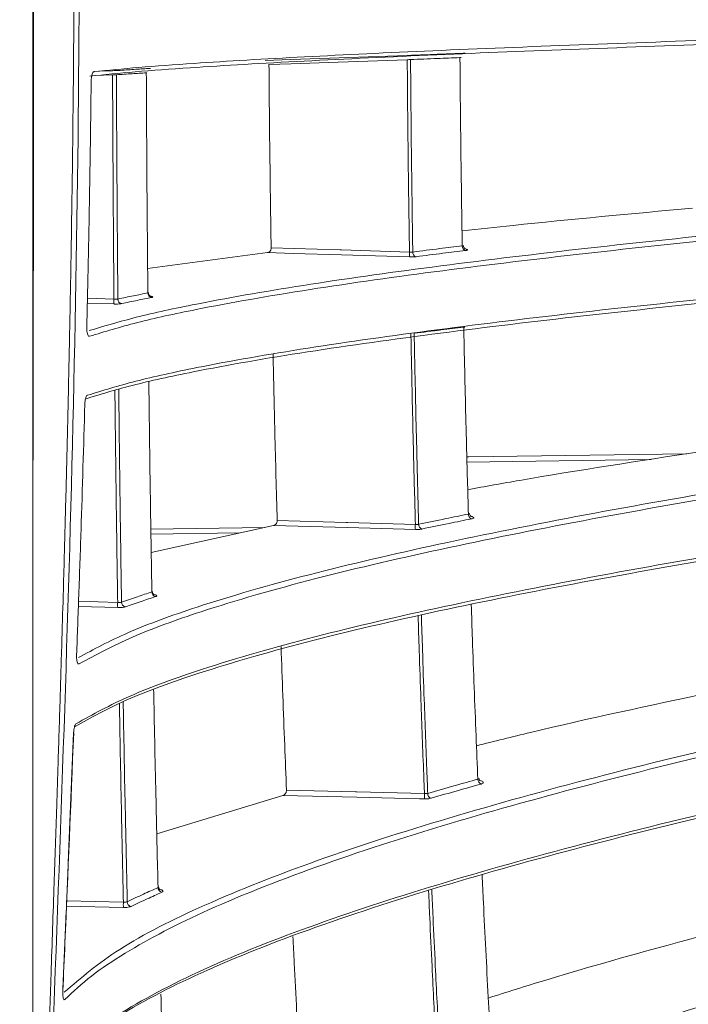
# Model space of a CAD drawing. Header units: millimetres. Extents: x 0 to 1118, y 0 to 864.
# Tile 136 of 256: x 297.95 to 305.42, y 407.85 to 418.86. Entities that reach past the tile are written whole.
import ezdxf

# ---------------------------------------------------------------- set-up
doc = ezdxf.new("R2010")
doc.units = ezdxf.units.MM
doc.styles.add('SLDTEXTSTYLE0', font='TXT', dxfattribs={"width": 0.605})
doc.dimstyles.new('SLDDIMSTYLE2', dxfattribs={"dimtxt": 3.175, "dimasz": 3.302, "dimexe": 0, "dimexo": 0.0625, "dimgap": 0.79375, "dimtad": 0, "dimtih": 1, "dimtoh": 1, "dimdec": 1, "dimlfac": 4, "dimrnd": 1e-09, "dimzin": 12, "dimdsep": 46, "dimtxsty": 'SLDTEXTSTYLE0', "dimsah": 1, "dimcen": 0.09, "dimadec": 0, "dimazin": 3, "dimtfac": 1, "dimtmove": 0, "dimatfit": 0, "dimfxl": 1, "dimfrac": 2, "dimtolj": 1, "dimtzin": 12, "dimarcsym": 0})

# ---------------------------------------------------------------- blocks, each defined once
blk = doc.blocks.new('_D_15')
at = {"color": 7, "linetype": 'Continuous', "lineweight": 0}
for p, q in [((290.725, 392.433), (290.725, 468.271)), ((294.996, 403.258), (294.996, 468.271)), ((290.725, 466.671), (284.375, 466.671)), ((294.996, 466.671), (307.283, 466.671))]:
    blk.add_line(p, q, dxfattribs=at)
for points in [[(290.725, 466.671), (287.423, 467.179), (287.423, 466.163)], [(294.996, 466.671), (298.298, 466.163), (298.298, 467.179)]]:
    blk.add_solid(points, dxfattribs=at)
at = {"color": 7, "linetype": 'Continuous', "lineweight": 0, "insert": (307.283, 468.327), "char_height": 3.175, "attachment_point": 1, "style": 'SLDTEXTSTYLE0'}
blk.add_mtext('17.1', dxfattribs=at)

msp = doc.modelspace()

# ---------------------------------------------------------------- linework, layer by layer
at = {"color": 7, "linetype": 'Continuous', "lineweight": 15}
for p, q in [((298.0999, 448.7833), (298.0999, 392.0333)), ((298.8377, 418.2869), (298.9909, 418.2924)), ((300.7215, 416.2583), (299.383, 416.0798)), ((300.7892, 413.2056), (299.4229, 412.9047)), ((298.5576, 410.8896), (298.5576, 410.8896)), ((300.8933, 410.1879), (299.4848, 409.7596))]:
    msp.add_line(p, q, dxfattribs=at)
at = {"color": 9, "linetype": 'Continuous', "lineweight": 0}
for p, q in [((298.9909, 418.2446), (298.7928, 418.2376)), ((299.0069, 415.6837), (298.7092, 415.6928)), ((298.7104, 415.7471), (299.0069, 415.738)), ((305.0086, 413.9449), (302.9507, 413.9149)), ((299.4187, 413.1659), (300.6923, 413.1842)), ((300.4124, 413.1226), (299.4196, 413.1083)), ((299.0481, 412.2896), (298.6091, 412.3018)), ((298.6112, 412.359), (299.0481, 412.3469)), ((298.4787, 409.0108), (299.1119, 408.995)), ((299.1119, 408.9352), (298.4762, 408.951)), ((298.4343, 408.0039), (298.4355, 408.0039))]:
    msp.add_line(p, q, dxfattribs=at)
at = {"color": 7, "linetype": 'Continuous', "lineweight": 15, "flags": 128}
for points in [[(300.6959, 418.4071), (300.9825, 418.4172), (301.5233, 418.4362), (302.2834, 418.4628)], [(298.7542, 418.1809), (298.7541, 418.1809), (298.7519, 418.1809)], [(298.7032, 415.4235), (298.7052, 415.4234), (298.7053, 415.4234)], [(298.6831, 414.5629), (298.683, 414.5629), (298.681, 414.563)], [(298.5894, 411.7583), (298.5911, 411.7582), (298.5911, 411.7582)]]:
    msp.add_lwpolyline(points, dxfattribs=at)
at = {"color": 9, "linetype": 'Continuous', "lineweight": 0, "flags": 128}
for points in [[(302.2834, 418.4151), (301.5108, 418.388), (300.9825, 418.3695), (300.7383, 418.3609)], [(302.3083, 416.2105), (301.5491, 416.2334), (301.0083, 416.2497), (300.7215, 416.2583)], [(300.7627, 416.3112), (301.5355, 416.288), (301.5491, 416.2876), (302.3083, 416.2647)], [(302.9491, 413.9726), (302.9722, 413.9729), (305.4064, 414.0082)], [(300.83, 413.2614), (301.6021, 413.2403), (301.6163, 413.2399), (302.2537, 413.2225), (302.3742, 413.2192)], [(302.3742, 413.1622), (302.2537, 413.1655), (301.6163, 413.1829), (300.7892, 413.2056)], [(298.556, 410.8896), (298.5576, 410.8896), (298.5576, 410.8896)], [(302.4757, 410.1491), (302.4219, 410.1504), (301.7195, 410.1677), (300.8933, 410.1879)], [(300.9339, 410.2465), (301.7048, 410.2276), (301.7195, 410.2273), (302.4757, 410.2087)]]:
    msp.add_lwpolyline(points, dxfattribs=at)
at = {"color": 9, "linetype": 'Continuous', "lineweight": 0}
for centre, radius, start, end in [((302.7908, 416.2376), 0.4832, 176.78522, 183.21478), ((302.3956, 416.2615), 0.0506, 176.34013, 254.34116), ((302.9486, 416.3302), 0.0506, 176.07963, 253.39153), ((299.436, 415.806), 0.0506, 178.3532, 260.55548), ((299.4832, 415.7108), 0.4771, 176.7349, 183.2651), ((299.1007, 415.7376), 0.0507, 178.65727, 261.4389), ((303.0205, 413.3318), 0.0538, 177.44904, 250.6447), ((302.9216, 413.1907), 0.5482, 177.0173, 182.9827), ((302.4646, 413.2179), 0.0536, 177.66128, 251.67577), ((299.4826, 412.4624), 0.0526, 179.3052, 258.59531), ((299.5898, 412.3183), 0.5425, 176.97599, 183.02401), ((299.1436, 412.3489), 0.0525, 179.5427, 259.6256), ((303.1294, 410.368), 0.0571, 178.7922, 248.10236), ((303.093, 410.1789), 0.618, 177.23544, 182.76456), ((302.5692, 410.2094), 0.0568, 178.9884, 249.18132), ((299.5537, 409.1576), 0.0546, 180.32702, 256.72794), ((299.7077, 408.9651), 0.5966, 177.12447, 182.87553), ((299.2091, 408.9996), 0.0543, 180.52518, 257.88756)]:
    msp.add_arc(centre, radius, start, end, dxfattribs=at)
at = {"color": 7, "linetype": 'Continuous', "lineweight": 15}
for points, knots in [([(298.1027, 440.7589), (298.1029, 440.7206), (298.1039, 440.5241), (298.1073, 440.1695), (298.1128, 439.6949), (298.1182, 439.3308), (298.1231, 439.0342), (298.1282, 438.7417), (298.1371, 438.2814), (298.1514, 437.6345), (298.1658, 437.0646), (298.1769, 436.6515), (298.1825, 436.4503), (298.188, 436.2544), (298.1942, 436.0387), (298.2064, 435.6239), (298.2245, 435.0338), (298.248, 434.3013), (298.2702, 433.6292), (298.2919, 432.9824), (298.3137, 432.3346), (298.3342, 431.7261), (298.354, 431.1302), (298.3778, 430.4042), (298.4021, 429.6404), (298.426, 428.8503), (298.4464, 428.1436), (298.4683, 427.3376), (298.4886, 426.5151), (298.5073, 425.667), (298.5235, 424.8265), (298.5368, 423.9964), (298.5456, 423.3305), (298.5515, 422.781), (298.5563, 422.2501), (298.5599, 421.6997), (298.5619, 421.2097), (298.5628, 420.8579), (298.5631, 420.6031), (298.5632, 420.4129), (298.5631, 420.2228), (298.5627, 419.8377), (298.5607, 419.2451), (298.5561, 418.5285), (298.5499, 417.8622), (298.5426, 417.2483), (298.5353, 416.7267), (298.5282, 416.2859), (298.5222, 415.9362), (298.5157, 415.5866), (298.5096, 415.2802), (298.5038, 414.9979), (298.4971, 414.6886), (298.4856, 414.1809), (298.4706, 413.5731), (298.4545, 412.9671), (298.44, 412.448), (298.4237, 411.8871), (298.4034, 411.2196), (298.383, 410.576), (298.3604, 409.8801), (298.3343, 409.093), (298.3037, 408.1875), (298.2734, 407.2843), (298.2441, 406.3978), (298.2152, 405.4881), (298.1896, 404.6262), (298.1665, 403.7882), (298.1457, 402.942), (298.1264, 402.0215), (298.1121, 401.0889), (298.1041, 400.4343), (298.1029, 400.0905), (298.1028, 400.0577)], [0, 0, 0, 0, 0.0028208, 0.0144769, 0.0261328, 0.0377886, 0.0413093, 0.0479955, 0.0593438, 0.0752351, 0.0956696, 0.1013539, 0.1056849, 0.1104996, 0.1157982, 0.1215806, 0.1410774, 0.1593015, 0.1755813, 0.1906316, 0.2069876, 0.2233435, 0.2354923, 0.2509232, 0.2768708, 0.2917994, 0.3091655, 0.3289691, 0.3512099, 0.3697939, 0.391475, 0.4131561, 0.4309628, 0.4405479, 0.453649, 0.4700841, 0.4811093, 0.4897513, 0.49601, 0.4998853, 0.5037618, 0.5100213, 0.52826, 0.5474255, 0.5628253, 0.5773612, 0.5926668, 0.6012569, 0.6098471, 0.6184373, 0.6270277, 0.6324298, 0.6392405, 0.6498221, 0.6698501, 0.68404, 0.6944913, 0.7081133, 0.7253919, 0.7436945, 0.7555619, 0.7766968, 0.8017277, 0.8223239, 0.8432861, 0.8670864, 0.889385, 0.9068276, 0.9288548, 0.9517617, 0.9746694, 0.9975787, 1, 1, 1, 1]), ([(298.1201, 400.0958), (298.1268, 400.7793), (298.1454, 402.6648), (298.2987, 406.9529), (298.542, 412.9972), (298.6602, 420.2866), (298.5641, 426.8014), (298.3509, 432.4999), (298.17, 436.8682), (298.1376, 439.6096), (298.1245, 440.7208)], [0, 0, 0, 0, 0.05045455, 0.13919373, 0.31672655, 0.49700672, 0.6772862, 0.7976259, 0.91796543, 1, 1, 1, 1]), ([(298.0999, 427.9414), (298.101, 427.0542), (298.1041, 424.5432), (298.1126, 419.5212), (298.1047, 415.3863), (298.0999, 412.8752)], [0, 0, 0, 0, 0.1766502, 0.5, 1, 1, 1, 1]), ([(313.444, 418.8119), (312.1426, 418.778), (310.1877, 418.727), (307.7045, 418.6536), (305.904, 418.5959), (304.19, 418.5352), (302.5763, 418.4704), (301.0968, 418.401), (299.9964, 418.3366), (299.2202, 418.2801), (298.899, 418.2484), (298.7379, 418.2325)], [0, 0, 0, 0, 0.2162473, 0.3248467, 0.4334336, 0.5417683, 0.6500732, 0.7609335, 0.871709, 0.9356461, 1, 1, 1, 1]), ([(298.7837, 418.2819), (298.9432, 418.2976), (299.2634, 418.3293), (300.0283, 418.385), (301.1034, 418.4481), (302.5608, 418.517), (304.1812, 418.5824), (305.9191, 418.6441), (307.7276, 418.702), (310.2085, 418.7754), (312.1651, 418.8264), (313.4717, 418.8604)], [0, 0, 0, 0, 0.0638285, 0.1281097, 0.2360126, 0.343993, 0.4551207, 0.5662818, 0.6744233, 0.7825774, 1, 1, 1, 1]), ([(302.3571, 418.4656), (302.3532, 418.4654), (302.3417, 418.465), (302.3169, 418.464), (302.2946, 418.4632), (302.2834, 418.4628)], [0, 0, 0, 0, 0.2045231, 0.6022634, 1, 1, 1, 1]), ([(302.3571, 418.4656), (302.4565, 418.4697), (302.6384, 418.4771), (302.8242, 418.4844), (302.9084, 418.4877)], [0, 0, 0, 0, 0.5469074, 1, 1, 1, 1]), ([(302.8723, 418.4389), (302.8755, 418.4389), (302.8818, 418.439), (302.8852, 418.4387), (302.8844, 418.4384), (302.8843, 418.4384)], [0, 0, 0, 0, 0.47371421, 0.94795346, 1, 1, 1, 1]), ([(302.8981, 416.3337), (302.8941, 416.5926), (302.8845, 417.2055), (302.8768, 417.9078), (302.8731, 418.3509), (302.8723, 418.4389)], [0, 0, 0, 0, 0.3694048, 0.8747503, 1, 1, 1, 1]), ([(302.9304, 418.4886), (302.93, 418.4886), (302.9287, 418.4885), (302.9223, 418.4882), (302.9122, 418.4879), (302.9072, 418.4877)], [0, 0, 0, 0, 0.1671128, 0.5926599, 1, 1, 1, 1]), ([(302.9305, 418.4886), (302.9306, 418.4886), (302.9307, 418.4886), (302.9305, 418.4886), (302.9304, 418.4886)], [0, 0, 0, 0, 0.578019, 1, 1, 1, 1]), ([(299.0772, 418.2963), (299.1349, 418.3003), (299.2431, 418.3078), (299.3571, 418.3151), (299.4104, 418.3185)], [0, 0, 0, 0, 0.5329002, 1, 1, 1, 1]), ([(299.4164, 418.319), (299.4162, 418.319), (299.4155, 418.3189), (299.4123, 418.3187), (299.4075, 418.3184), (299.4059, 418.3183)], [0, 0, 0, 0, 0.2508903, 0.740082, 1, 1, 1, 1]), ([(300.7627, 416.3112), (300.7576, 416.6545), (300.7474, 417.3369), (300.7413, 418.021), (300.7383, 418.3609)], [0, 0, 0, 0, 0.5030332, 1, 1, 1, 1]), ([(299.0772, 418.2963), (299.0761, 418.2963), (299.07, 418.2958), (299.0537, 418.295), (299.0245, 418.2936), (299.0021, 418.2928), (298.9909, 418.2924)], [0, 0, 0, 0, 0.0641159, 0.3759976, 0.6879631, 1, 1, 1, 1]), ([(299.368, 418.2694), (299.3704, 418.2695), (299.3739, 418.2696), (299.3734, 418.2695), (299.3732, 418.2694)], [0, 0, 0, 0, 0.6875788, 1, 1, 1, 1]), ([(299.3854, 415.8075), (299.3852, 415.8288), (299.3812, 416.2385), (299.3743, 417.0585), (299.3701, 417.8587), (299.368, 418.2694)], [0, 0, 0, 0, 0.0260578, 0.5001964, 1, 1, 1, 1]), ([(298.7032, 415.4235), (298.7082, 415.6432), (298.7189, 416.1018), (298.7334, 416.8592), (298.7446, 417.5587), (298.75, 418.0192), (298.7519, 418.1809)], [0, 0, 0, 0, 0.2390622, 0.4990249, 0.8240542, 1, 1, 1, 1]), ([(298.7295, 415.3854), (298.8845, 415.4325), (299.2088, 415.5309), (299.9912, 415.7015), (301.0895, 415.8943), (302.5521, 416.1012), (304.1765, 416.2977), (305.9174, 416.4829), (307.7281, 416.657), (310.2106, 416.8777), (312.1676, 417.031), (313.4744, 417.1334)], [0, 0, 0, 0, 0.0630184, 0.131895, 0.2393905, 0.3469622, 0.4576331, 0.5683366, 0.6759709, 0.783617, 1, 1, 1, 1]), ([(313.5022, 417.0808), (312.2023, 416.979), (310.2497, 416.826), (307.7683, 416.6056), (305.9692, 416.4325), (304.2566, 416.2504), (302.6438, 416.0563), (301.164, 415.8483), (300.0446, 415.6525), (299.2388, 415.4763), (298.903, 415.3741), (298.7344, 415.3228)], [0, 0, 0, 0, 0.2143842, 0.3220392, 0.4296816, 0.5369852, 0.6442598, 0.7540352, 0.8637273, 0.9316069, 1, 1, 1, 1]), ([(305.4703, 416.7554), (304.7882, 416.6927), (303.9015, 416.6112), (303.0843, 416.5222), (302.8956, 416.5016)], [0, 0, 0, 0, 0.769141, 1, 1, 1, 1]), ([(313.4913, 416.382), (312.1906, 416.2802), (310.2368, 416.1272), (307.7532, 415.9071), (305.9517, 415.7342), (304.2359, 415.5523), (302.6194, 415.3583), (301.1356, 415.1506), (300.0041, 414.9534), (299.1894, 414.7759), (298.852, 414.6722), (298.6859, 414.6211)], [0, 0, 0, 0, 0.2138762, 0.3212704, 0.4286524, 0.5357967, 0.642912, 0.7525138, 0.8620328, 0.9321104, 1, 1, 1, 1]), ([(298.7106, 414.6633), (298.8812, 414.7159), (299.2237, 414.8215), (300.0351, 414.9987), (301.1427, 415.1924), (302.6046, 415.3986), (304.2276, 415.5945), (305.9671, 415.7791), (307.7765, 415.9528), (310.2578, 416.1729), (312.2132, 416.3259), (313.519, 416.4281)], [0, 0, 0, 0, 0.0697582, 0.1401372, 0.2465695, 0.3530772, 0.4626401, 0.5722353, 0.6788999, 0.7855763, 1, 1, 1, 1]), ([(302.8981, 416.3337), (302.9004, 416.334), (302.9059, 416.3349), (302.9103, 416.3366), (302.9098, 416.3381), (302.9096, 416.3385)], [0, 0, 0, 0, 0.3117474, 0.783172, 1, 1, 1, 1]), ([(302.9354, 416.2979), (302.9353, 416.2979), (302.9352, 416.2979), (302.9315, 416.2997), (302.9241, 416.305), (302.9155, 416.3161), (302.9102, 416.3288), (302.9109, 416.3365), (302.9111, 416.3385)], [0, 0, 0, 0, 0.1148383, 0.2395589, 0.3942876, 0.6428306, 0.9110797, 1, 1, 1, 1]), ([(300.7215, 416.2583), (300.727, 416.2596), (300.7372, 416.2621), (300.7498, 416.273), (300.7579, 416.286), (300.7622, 416.299), (300.7625, 416.3074), (300.7627, 416.3112)], [0, 0, 0, 0, 0.2844989, 0.5317601, 0.7190345, 0.8725003, 1, 1, 1, 1]), ([(299.3854, 415.8075), (299.3878, 415.8081), (299.3913, 415.809), (299.3908, 415.8103), (299.3906, 415.8107)], [0, 0, 0, 0, 0.6881333, 1, 1, 1, 1]), ([(299.4176, 415.7688), (299.4175, 415.7688), (299.4174, 415.7688), (299.4139, 415.7704), (299.4067, 415.7752), (299.3977, 415.7855), (299.3916, 415.7987), (299.392, 415.8076), (299.3921, 415.8107)], [0, 0, 0, 0, 0.1079046, 0.2255957, 0.3696467, 0.603519, 0.861127, 1, 1, 1, 1]), ([(302.915, 415.4239), (302.9181, 415.4242), (302.9245, 415.4248), (302.9279, 415.4253), (302.927, 415.4255), (302.9269, 415.4255)], [0, 0, 0, 0, 0.4713195, 0.9429563, 1, 1, 1, 1]), ([(302.9667, 413.3342), (302.9595, 413.5906), (302.9426, 414.1889), (302.9261, 414.8862), (302.917, 415.3269), (302.915, 415.4239)], [0, 0, 0, 0, 0.3692051, 0.8612606, 1, 1, 1, 1]), ([(300.83, 413.2614), (300.821, 413.591), (300.8041, 414.2094), (300.791, 414.831), (300.7848, 415.1213)], [0, 0, 0, 0, 0.5328873, 1, 1, 1, 1]), ([(299.43, 412.463), (299.425, 412.7639), (299.4136, 413.4569), (299.4029, 414.2415), (299.3971, 414.725), (299.3961, 414.814)], [0, 0, 0, 0, 0.3849731, 0.88674823, 1, 1, 1, 1]), ([(298.6089, 411.7285), (298.7815, 411.8219), (299.1405, 412.0162), (300.0026, 412.3278), (301.156, 412.6604), (302.6259, 413.003), (304.2544, 413.3284), (305.9975, 413.6353), (307.8093, 413.9242), (310.292, 414.2904), (312.2467, 414.5454), (313.5518, 414.7157)], [0, 0, 0, 0, 0.0730877, 0.1520477, 0.2570774, 0.36218, 0.4702273, 0.5783058, 0.6834659, 0.7886374, 1, 1, 1, 1]), ([(313.5797, 414.6615), (312.2811, 414.4921), (310.3307, 414.2377), (307.8491, 413.8717), (306.0487, 413.5847), (304.3332, 413.2828), (302.7162, 412.9612), (301.2298, 412.6169), (300.0572, 412.2799), (299.1727, 411.9596), (298.8034, 411.7593), (298.6178, 411.6586)], [0, 0, 0, 0, 0.20953399, 0.31473016, 0.41991453, 0.52478655, 0.62963101, 0.73685172, 0.843993, 0.92158665, 1, 1, 1, 1]), ([(298.5894, 411.7583), (298.5975, 411.9809), (298.6146, 412.4465), (298.6466, 413.3813), (298.6673, 414.0936), (298.681, 414.563)], [0, 0, 0, 0, 0.23816841, 0.49801728, 1, 1, 1, 1]), ([(305.552, 414.0314), (304.8687, 413.9271), (303.976, 413.7909), (303.1524, 413.6424), (302.9592, 413.6075)], [0, 0, 0, 0, 0.76548384, 1, 1, 1, 1]), ([(313.5793, 413.9717), (312.2801, 413.8022), (310.3287, 413.5477), (307.8446, 413.1821), (306.0415, 412.8953), (304.3224, 412.5937), (302.701, 412.2723), (301.2095, 411.9283), (300.018, 411.5873), (299.1202, 411.2638), (298.7513, 411.0595), (298.5714, 410.9599)], [0, 0, 0, 0, 0.20887908, 0.31373827, 0.4185859, 0.52322226, 0.62783104, 0.73479371, 0.84167791, 0.92276925, 1, 1, 1, 1]), ([(298.5818, 410.9888), (298.7694, 411.0931), (299.1471, 411.3032), (300.0473, 411.629), (301.2172, 411.9648), (302.6874, 412.3064), (304.3153, 412.6307), (306.0575, 412.9368), (307.8683, 413.2249), (310.3502, 413.5904), (312.3031, 413.8451), (313.6071, 414.0152)], [0, 0, 0, 0, 0.0805339, 0.1621165, 0.2658609, 0.3696772, 0.4763811, 0.5831155, 0.68708, 0.7910559, 1, 1, 1, 1]), ([(300.7892, 413.2056), (300.7946, 413.2073), (300.8048, 413.2106), (300.8174, 413.2224), (300.8254, 413.2359), (300.8296, 413.2492), (300.8299, 413.2576), (300.83, 413.2614)], [0, 0, 0, 0, 0.2848874, 0.5304599, 0.7166025, 0.869319, 1, 1, 1, 1]), ([(302.9667, 413.3342), (302.9689, 413.3347), (302.9745, 413.336), (302.9789, 413.3384), (302.9784, 413.3405), (302.9783, 413.3412)], [0, 0, 0, 0, 0.3108832, 0.7781815, 1, 1, 1, 1]), ([(302.9979, 413.3064), (302.9978, 413.3065), (302.9975, 413.3066), (302.9928, 413.3097), (302.985, 413.3185), (302.979, 413.3305), (302.9796, 413.339), (302.9798, 413.3412)], [0, 0, 0, 0, 0.1491571, 0.3147597, 0.5505343, 0.88359, 1, 1, 1, 1]), ([(299.43, 412.463), (299.4325, 412.464), (299.4361, 412.4654), (299.4355, 412.4673), (299.4353, 412.4679)], [0, 0, 0, 0, 0.6867005, 1, 1, 1, 1]), ([(299.4559, 412.4316), (299.4558, 412.4317), (299.4555, 412.4318), (299.4509, 412.4347), (299.4429, 412.4431), (299.4364, 412.4556), (299.4368, 412.4649), (299.4369, 412.4679)], [0, 0, 0, 0, 0.1422944, 0.299172, 0.5233619, 0.8432503, 1, 1, 1, 1]), ([(298.4507, 407.987), (298.6399, 408.1484), (299.0341, 408.4845), (300.0171, 408.9775), (301.2567, 409.4677), (302.7371, 409.9428), (304.3715, 410.3942), (306.1178, 410.8204), (307.9309, 411.222), (310.4138, 411.7318), (312.3647, 412.088), (313.6672, 412.3259)], [0, 0, 0, 0, 0.0866481, 0.1805334, 0.2820769, 0.3836887, 0.4880295, 0.5923993, 0.6940614, 0.7957344, 1, 1, 1, 1]), ([(313.6951, 412.2702), (312.3988, 412.0336), (310.4519, 411.6781), (307.9701, 411.1687), (306.1681, 410.7695), (304.4487, 410.3501), (302.8249, 409.9038), (301.3307, 409.4263), (300.0692, 408.9323), (299.2434, 408.5066), (298.7395, 408.1687), (298.5519, 407.9935), (298.458, 407.9058)], [0, 0, 0, 0, 0.2024487, 0.3040552, 0.4056507, 0.5069712, 0.6082658, 0.7117605, 0.8151813, 0.9068115, 0.9534093, 1, 1, 1, 1]), ([(303.0723, 410.3692), (303.0656, 410.5307), (303.0514, 410.8715), (303.0313, 411.3935), (303.0133, 411.8834), (303.0029, 412.194), (302.9985, 412.3236)], [0, 0, 0, 0, 0.249109, 0.5255155, 0.8019437, 1, 1, 1, 1]), ([(300.9339, 410.2465), (300.9272, 410.4146), (300.913, 410.7664), (300.893, 411.3017), (300.8802, 411.6695), (300.8739, 411.8525)], [0, 0, 0, 0, 0.3150779, 0.6593191, 1, 1, 1, 1]), ([(298.416, 407.2203), (298.5084, 407.3111), (298.6934, 407.4928), (299.2126, 407.8495), (300.0563, 408.2855), (301.3269, 408.7818), (302.8066, 409.2556), (304.4416, 409.7054), (306.1872, 410.1304), (307.9998, 410.5311), (310.4821, 411.04), (312.431, 411.3958), (313.7322, 411.6334)], [0, 0, 0, 0, 0.0477, 0.0954081, 0.1927469, 0.2927431, 0.3928061, 0.4955298, 0.5982817, 0.6984817, 0.7986923, 1, 1, 1, 1]), ([(313.7042, 411.5928), (312.4074, 411.356), (310.4598, 411.0003), (307.9755, 410.4912), (306.1705, 410.0923), (304.4471, 409.6733), (302.8183, 409.2274), (301.3185, 408.7504), (300.0295, 408.2489), (299.178, 407.8096), (298.6707, 407.4654), (298.4939, 407.2932), (298.4124, 407.2137)], [0, 0, 0, 0, 0.2017494, 0.3029939, 0.4042278, 0.5052861, 0.6063187, 0.7095235, 0.8126554, 0.9089304, 0.9579915, 1, 1, 1, 1]), ([(299.4991, 409.1573), (299.4919, 409.454), (299.4753, 410.1443), (299.4595, 410.8823), (299.451, 411.3232), (299.4501, 411.367)], [0, 0, 0, 0, 0.4044259, 0.940838, 1, 1, 1, 1]), ([(305.6769, 411.3384), (304.9918, 411.193), (304.0904, 411.0017), (303.2569, 410.7933), (303.0569, 410.7433)], [0, 0, 0, 0, 0.7600296, 1, 1, 1, 1]), ([(298.4355, 408.0039), (298.4433, 408.1814), (298.4859, 409.1432), (298.525, 410.1052), (298.5568, 410.8896)], [0, 0, 0, 0, 0.1845898, 1, 1, 1, 1]), ([(303.0723, 410.3692), (303.0745, 410.3699), (303.0801, 410.3716), (303.0846, 410.3748), (303.0841, 410.3775), (303.0839, 410.3784)], [0, 0, 0, 0, 0.3094042, 0.7693594, 1, 1, 1, 1]), ([(303.0987, 410.3496), (303.0985, 410.3497), (303.0981, 410.3499), (303.093, 410.3544), (303.0864, 410.3643), (303.0857, 410.3738), (303.0854, 410.3786)], [0, 0, 0, 0, 0.1876088, 0.4024206, 0.6985957, 1, 1, 1, 1]), ([(300.8933, 410.1879), (300.8988, 410.1901), (300.909, 410.1942), (300.9215, 410.2068), (300.9295, 410.2207), (300.9336, 410.2342), (300.9338, 410.2426), (300.9339, 410.2465)], [0, 0, 0, 0, 0.2850416, 0.5290914, 0.7141121, 0.8659268, 1, 1, 1, 1]), ([(298.2669, 404.1247), (298.279, 404.1453), (298.3669, 404.2963), (298.5931, 404.574), (299.0065, 404.9541), (299.5211, 405.3261), (300.2922, 405.7913), (301.3919, 406.3319), (302.8834, 406.9354), (304.5258, 407.5088), (306.2755, 408.051), (308.0902, 408.5629), (310.5728, 409.2137), (312.5182, 409.6705), (313.8169, 409.9755)], [0, 0, 0, 0, 0.0081467, 0.0594809, 0.1108267, 0.163491, 0.2161657, 0.3133451, 0.4105868, 0.5102973, 0.610034, 0.7073182, 0.8046125, 1, 1, 1, 1]), ([(313.845, 409.9186), (312.5519, 409.6151), (310.6101, 409.1592), (308.1286, 408.5088), (306.3247, 408), (304.6005, 407.4661), (302.969, 406.8987), (301.4626, 406.2926), (300.3326, 405.7381), (299.5383, 405.2576), (299.0018, 404.8622), (298.5609, 404.4509), (298.376, 404.1656), (298.2836, 404.023)], [0, 0, 0, 0, 0.1935044, 0.2905819, 0.3876494, 0.4844866, 0.5813002, 0.6801003, 0.7788331, 0.8333907, 0.887936, 0.9439764, 1, 1, 1, 1]), ([(298.245, 403.316), (298.2811, 403.3833), (298.3873, 403.5814), (298.6527, 403.9049), (299.0707, 404.2846), (299.5891, 404.6561), (300.3644, 405.1203), (301.4677, 405.6593), (302.9612, 406.2608), (304.6042, 406.8323), (306.3538, 407.3728), (308.1681, 407.8835), (310.6502, 408.5332), (312.5935, 408.9897), (313.8907, 409.2945)], [0, 0, 0, 0, 0.0260078, 0.076461, 0.1269259, 0.1786855, 0.2304553, 0.3258331, 0.4212715, 0.5191023, 0.6169583, 0.7125209, 0.8080936, 1, 1, 1, 1]), ([(303.2142, 407.4531), (303.2055, 407.6124), (303.1871, 407.9472), (303.1606, 408.4601), (303.1378, 408.9163), (303.1247, 409.1968), (303.1199, 409.2995)], [0, 0, 0, 0, 0.26034702, 0.54722712, 0.83413198, 1, 1, 1, 1]), ([(313.8626, 409.257), (312.5692, 408.9531), (310.6271, 408.4967), (308.1431, 407.8467), (306.3362, 407.3383), (304.6076, 406.8049), (302.9706, 406.2381), (301.4584, 405.6327), (300.3357, 405.0866), (299.5609, 404.6223), (299.0495, 404.2639), (298.791, 404.0183), (298.6657, 403.8992)], [0, 0, 0, 0, 0.2081001, 0.3124868, 0.4168627, 0.5210934, 0.6252993, 0.7316149, 0.8378592, 0.8929842, 0.9480996, 1, 1, 1, 1]), ([(299.4991, 409.1573), (299.5016, 409.1586), (299.5053, 409.1606), (299.5048, 409.1631), (299.5046, 409.1639)], [0, 0, 0, 0, 0.68423269, 1, 1, 1, 1]), ([(299.5202, 409.1334), (299.52, 409.1335), (299.5196, 409.1337), (299.5146, 409.138), (299.5073, 409.1482), (299.5063, 409.1585), (299.5057, 409.1641)], [0, 0, 0, 0, 0.1786571, 0.3815304, 0.6629768, 1, 1, 1, 1]), ([(305.8432, 408.6897), (305.1559, 408.5036), (304.2434, 408.2566), (303.3975, 407.9881), (303.1887, 407.9219)], [0, 0, 0, 0, 0.7532187, 1, 1, 1, 1]), ([(301.0739, 407.2811), (301.0652, 407.4457), (301.0469, 407.7902), (301.0245, 408.2332), (301.0112, 408.5122), (301.0066, 408.6097)], [0, 0, 0, 0, 0.37309024, 0.78077834, 1, 1, 1, 1]), ([(299.5932, 405.9064), (299.593, 405.9125), (299.58, 406.3049), (299.5581, 406.9885), (299.539, 407.6724), (299.5308, 407.965)], [0, 0, 0, 0, 0.0088984, 0.5760269, 1, 1, 1, 1])]:
    msp.add_open_spline(points, degree=3, knots=knots, dxfattribs=at)
at = {"color": 9, "linetype": 'Continuous', "lineweight": 0}
for points, knots in [([(302.8723, 418.4389), (302.788, 418.4356), (302.6019, 418.4283), (302.4198, 418.4208), (302.3202, 418.4168)], [0, 0, 0, 0, 0.4530812, 1, 1, 1, 1]), ([(302.2834, 418.4151), (302.289, 418.4154), (302.3001, 418.4161), (302.3126, 418.4166), (302.3183, 418.4167), (302.3202, 418.4168)], [0, 0, 0, 0, 0.3978516, 0.795464, 1, 1, 1, 1]), ([(302.3083, 416.2647), (302.3044, 416.5291), (302.2952, 417.1534), (302.2876, 417.8707), (302.2841, 418.3234), (302.2834, 418.4151)], [0, 0, 0, 0, 0.3693453, 0.8722024, 1, 1, 1, 1]), ([(302.3202, 418.4168), (302.321, 418.3249), (302.3245, 417.8723), (302.332, 417.1544), (302.3412, 416.5297), (302.3451, 416.2647)], [0, 0, 0, 0, 0.1278906, 0.6300887, 1, 1, 1, 1]), ([(298.7837, 418.2819), (298.7814, 418.2812), (298.7755, 418.2793), (298.7667, 418.2665), (298.7588, 418.2436), (298.7533, 418.214), (298.7524, 418.192), (298.7519, 418.1809)], [0, 0, 0, 0, 0.1450921, 0.3667512, 0.580664, 0.7901614, 1, 1, 1, 1]), ([(298.9909, 418.2446), (298.9965, 418.245), (299.0077, 418.2457), (299.0223, 418.2466), (299.0304, 418.247), (299.0335, 418.2471), (299.034, 418.2472)], [0, 0, 0, 0, 0.31224763, 0.62419541, 0.93588934, 1, 1, 1, 1]), ([(299.0069, 415.738), (299.0067, 415.7621), (299.0031, 416.1791), (298.9966, 417.014), (298.9928, 417.8264), (298.9909, 418.2446)], [0, 0, 0, 0, 0.0288722, 0.5001123, 1, 1, 1, 1]), ([(299.368, 418.2694), (299.3146, 418.266), (299.2003, 418.2586), (299.0919, 418.2512), (299.034, 418.2472)], [0, 0, 0, 0, 0.46708112, 1, 1, 1, 1]), ([(299.034, 418.2472), (299.0341, 418.2228), (299.0358, 417.8044), (299.0401, 416.9673), (299.0467, 416.1566), (299.0501, 415.7388)], [0, 0, 0, 0, 0.029082, 0.4996711, 1, 1, 1, 1]), ([(302.3083, 416.2647), (302.3112, 416.2645), (302.3196, 416.2639), (302.3331, 416.2637), (302.3412, 416.2644), (302.3451, 416.2647)], [0, 0, 0, 0, 0.2049201, 0.6027543, 1, 1, 1, 1]), ([(302.3451, 416.2647), (302.4452, 416.2774), (302.6276, 416.3006), (302.814, 416.3234), (302.8981, 416.3337)], [0, 0, 0, 0, 0.5484051, 1, 1, 1, 1]), ([(302.9342, 416.2817), (302.8501, 416.2715), (302.664, 416.2487), (302.4819, 416.2255), (302.382, 416.2128)], [0, 0, 0, 0, 0.4516085, 1, 1, 1, 1]), ([(302.9354, 416.299), (302.9389, 416.2984), (302.9499, 416.2963), (302.9585, 416.2923), (302.9593, 416.2877), (302.9499, 416.284), (302.9387, 416.2824), (302.9342, 416.2817)], [0, 0, 0, 0, 0.1115618, 0.3546804, 0.5974768, 0.8397325, 1, 1, 1, 1]), ([(302.3083, 416.2105), (302.314, 416.2104), (302.3309, 416.21), (302.358, 416.2105), (302.374, 416.212), (302.382, 416.2128)], [0, 0, 0, 0, 0.204707, 0.6023151, 1, 1, 1, 1]), ([(299.0501, 415.7388), (299.1083, 415.7511), (299.2172, 415.7742), (299.332, 415.7969), (299.3854, 415.8075)], [0, 0, 0, 0, 0.53466854, 1, 1, 1, 1]), ([(299.0069, 415.738), (299.008, 415.7379), (299.0148, 415.7375), (299.0268, 415.737), (299.0411, 415.7374), (299.0471, 415.7383), (299.0501, 415.7388)], [0, 0, 0, 0, 0.0636391, 0.3761396, 0.6881313, 1, 1, 1, 1]), ([(299.0069, 415.6837), (299.0092, 415.6836), (299.0226, 415.6832), (299.0467, 415.6832), (299.0753, 415.6846), (299.0872, 415.6865), (299.0932, 415.6875)], [0, 0, 0, 0, 0.0634867, 0.3757291, 0.6878857, 1, 1, 1, 1]), ([(299.4277, 415.7561), (299.3744, 415.7455), (299.26, 415.7228), (299.1513, 415.6998), (299.0932, 415.6875)], [0, 0, 0, 0, 0.46534841, 1, 1, 1, 1]), ([(299.4277, 415.7561), (299.4277, 415.7561), (299.4331, 415.7571), (299.4404, 415.7596), (299.4394, 415.7638), (299.4312, 415.7674), (299.4206, 415.7693), (299.4175, 415.7698)], [0, 0, 0, 0, 0.0017808, 0.2945459, 0.5877183, 0.8812375, 1, 1, 1, 1]), ([(298.7032, 415.4235), (298.7032, 415.4137), (298.7032, 415.3924), (298.7072, 415.3622), (298.7142, 415.3379), (298.7237, 415.3228), (298.7309, 415.3228), (298.7344, 415.3228)], [0, 0, 0, 0, 0.1711201, 0.3728633, 0.5806057, 0.7904026, 1, 1, 1, 1]), ([(302.3742, 413.2192), (302.3672, 413.4812), (302.351, 414.0892), (302.335, 414.8015), (302.3262, 415.2517), (302.3242, 415.3538)], [0, 0, 0, 0, 0.3692244, 0.8569566, 1, 1, 1, 1]), ([(302.915, 415.4239), (302.8303, 415.4137), (302.6436, 415.3914), (302.4609, 415.3687), (302.361, 415.3562)], [0, 0, 0, 0, 0.4534396, 1, 1, 1, 1]), ([(302.361, 415.3562), (302.363, 415.2543), (302.3718, 414.8045), (302.3877, 414.0916), (302.404, 413.4829), (302.411, 413.2201)], [0, 0, 0, 0, 0.1427196, 0.6298136, 1, 1, 1, 1]), ([(299.0481, 412.3469), (299.0435, 412.6529), (299.033, 413.355), (299.0231, 414.1459), (299.0179, 414.6305), (299.0169, 414.7167)], [0, 0, 0, 0, 0.3884657, 0.8912795, 1, 1, 1, 1]), ([(299.0599, 414.7291), (299.0609, 414.6401), (299.0662, 414.1529), (299.076, 413.3586), (299.0865, 412.6561), (299.0911, 412.3493)], [0, 0, 0, 0, 0.1118506, 0.6122388, 1, 1, 1, 1]), ([(298.7106, 414.6633), (298.7092, 414.6626), (298.7044, 414.6603), (298.6965, 414.6489), (298.6886, 414.626), (298.6829, 414.5963), (298.6816, 414.5741), (298.681, 414.563)], [0, 0, 0, 0, 0.0978695, 0.3310501, 0.5569332, 0.7782775, 1, 1, 1, 1]), ([(302.411, 413.2201), (302.5116, 413.2411), (302.695, 413.2794), (302.8822, 413.3172), (302.9667, 413.3342)], [0, 0, 0, 0, 0.5489416, 1, 1, 1, 1]), ([(303.0027, 413.281), (302.9183, 413.264), (302.7313, 413.2263), (302.5482, 413.188), (302.4477, 413.167)], [0, 0, 0, 0, 0.45107571, 1, 1, 1, 1]), ([(303.0011, 413.3078), (303.0057, 413.3067), (303.0179, 413.3035), (303.0272, 413.2973), (303.0279, 413.2904), (303.0185, 413.2847), (303.0072, 413.282), (303.0027, 413.281)], [0, 0, 0, 0, 0.1392274, 0.3747552, 0.6097523, 0.8440495, 1, 1, 1, 1]), ([(302.3742, 413.2192), (302.377, 413.219), (302.3854, 413.2184), (302.399, 413.2183), (302.407, 413.2195), (302.411, 413.2201)], [0, 0, 0, 0, 0.2031087, 0.6020023, 1, 1, 1, 1]), ([(302.3742, 413.1622), (302.3798, 413.1621), (302.3966, 413.1618), (302.4237, 413.163), (302.4397, 413.1656), (302.4477, 413.167)], [0, 0, 0, 0, 0.2027031, 0.6013279, 1, 1, 1, 1]), ([(299.0911, 412.3493), (299.1501, 412.3697), (299.2602, 412.4079), (299.3761, 412.4455), (299.43, 412.463)], [0, 0, 0, 0, 0.5351537, 1, 1, 1, 1]), ([(299.4722, 412.4108), (299.4185, 412.3934), (299.3028, 412.3558), (299.1929, 412.3177), (299.1341, 412.2973)], [0, 0, 0, 0, 0.4648653, 1, 1, 1, 1]), ([(299.4722, 412.4108), (299.4723, 412.4109), (299.4777, 412.4126), (299.4851, 412.4166), (299.4842, 412.4232), (299.4745, 412.4292), (299.4615, 412.4324), (299.4562, 412.4337)], [0, 0, 0, 0, 0.0046577, 0.2740782, 0.5439948, 0.8142999, 1, 1, 1, 1]), ([(299.0481, 412.3469), (299.0491, 412.3468), (299.0558, 412.3463), (299.0678, 412.3461), (299.0821, 412.3469), (299.0881, 412.3485), (299.0911, 412.3493)], [0, 0, 0, 0, 0.05997202, 0.37390134, 0.68708648, 1, 1, 1, 1]), ([(299.0481, 412.2896), (299.0502, 412.2896), (299.0635, 412.2893), (299.0875, 412.2897), (299.1162, 412.2924), (299.1282, 412.2957), (299.1341, 412.2973)], [0, 0, 0, 0, 0.0598208, 0.3733748, 0.6866709, 1, 1, 1, 1]), ([(302.4757, 410.2087), (302.4728, 410.2803), (302.4591, 410.6279), (302.4393, 411.1613), (302.4188, 411.7521), (302.4088, 412.066), (302.4047, 412.1943)], [0, 0, 0, 0, 0.1087182, 0.527827, 0.8071125, 1, 1, 1, 1]), ([(302.4413, 412.2028), (302.4454, 412.0733), (302.4554, 411.7581), (302.4759, 411.1663), (302.4957, 410.632), (302.5095, 410.2833), (302.5124, 410.2104)], [0, 0, 0, 0, 0.1941348, 0.4723177, 0.889773, 1, 1, 1, 1]), ([(298.5894, 411.7583), (298.5893, 411.7571), (298.5889, 411.7448), (298.5893, 411.721), (298.5931, 411.691), (298.5996, 411.6688), (298.6081, 411.6561), (298.6146, 411.6578), (298.6178, 411.6586)], [0, 0, 0, 0, 0.0195699, 0.20861282, 0.40268071, 0.6010061, 0.80059347, 1, 1, 1, 1]), ([(299.1119, 408.995), (299.1052, 409.2968), (299.0898, 409.9954), (299.0755, 410.7363), (299.0677, 411.175), (299.067, 411.2132)], [0, 0, 0, 0, 0.4096898, 0.9485394, 1, 1, 1, 1]), ([(299.1097, 411.2351), (299.1105, 411.1915), (299.1183, 410.7478), (299.1328, 410.001), (299.1482, 409.3017), (299.1548, 408.9991)], [0, 0, 0, 0, 0.0580942, 0.5923378, 1, 1, 1, 1]), ([(298.5818, 410.9888), (298.5813, 410.9884), (298.5777, 410.9859), (298.5712, 410.9759), (298.5637, 410.9529), (298.5582, 410.9232), (298.5567, 410.9008), (298.556, 410.8896)], [0, 0, 0, 0, 0.0449493, 0.2900359, 0.5292479, 0.7644212, 1, 1, 1, 1]), ([(298.4343, 408.0039), (298.4443, 408.2321), (298.4653, 408.7101), (298.5067, 409.6719), (298.5364, 410.4057), (298.556, 410.8896)], [0, 0, 0, 0, 0.2372533, 0.4969135, 1, 1, 1, 1]), ([(302.5124, 410.2104), (302.6139, 410.2397), (302.7987, 410.293), (302.9873, 410.3455), (303.0723, 410.3692)], [0, 0, 0, 0, 0.5495278, 1, 1, 1, 1]), ([(303.1081, 410.3149), (303.0232, 410.2913), (302.8349, 410.2389), (302.6504, 410.1856), (302.549, 410.1563)], [0, 0, 0, 0, 0.45048957, 1, 1, 1, 1]), ([(303.0999, 410.3532), (303.107, 410.351), (303.1219, 410.3462), (303.1329, 410.3371), (303.1335, 410.3278), (303.1241, 410.3201), (303.1127, 410.3164), (303.1081, 410.3149)], [0, 0, 0, 0, 0.1995473, 0.4183744, 0.6364821, 0.8537897, 1, 1, 1, 1]), ([(302.4757, 410.2087), (302.4784, 410.2085), (302.4868, 410.2079), (302.5003, 410.208), (302.5084, 410.2096), (302.5124, 410.2104)], [0, 0, 0, 0, 0.2003659, 0.6007431, 1, 1, 1, 1]), ([(302.4757, 410.1491), (302.4812, 410.1491), (302.4979, 410.1489), (302.5249, 410.1507), (302.541, 410.1545), (302.549, 410.1563)], [0, 0, 0, 0, 0.1996039, 0.5997755, 1, 1, 1, 1]), ([(299.1548, 408.9991), (299.2148, 409.0275), (299.3268, 409.0806), (299.4445, 409.133), (299.4991, 409.1573)], [0, 0, 0, 0, 0.5357845, 1, 1, 1, 1]), ([(299.5412, 409.1045), (299.4867, 409.0802), (299.3693, 409.0279), (299.2575, 408.9749), (299.1977, 408.9465)], [0, 0, 0, 0, 0.4642325, 1, 1, 1, 1]), ([(299.5412, 409.1045), (299.5414, 409.1046), (299.5469, 409.1071), (299.5543, 409.1126), (299.5536, 409.1215), (299.5427, 409.1302), (299.5281, 409.1347), (299.5211, 409.1368)], [0, 0, 0, 0, 0.0088516, 0.2632089, 0.5181118, 0.7735334, 1, 1, 1, 1]), ([(302.6124, 407.248), (302.6086, 407.3193), (302.5907, 407.6608), (302.5647, 408.1849), (302.5386, 408.7383), (302.5261, 409.0204), (302.5217, 409.12)], [0, 0, 0, 0, 0.11500208, 0.55085889, 0.84130163, 1, 1, 1, 1]), ([(302.558, 409.1316), (302.5625, 409.0302), (302.575, 408.7464), (302.6012, 408.1914), (302.6273, 407.6662), (302.6452, 407.3233), (302.649, 407.2505)], [0, 0, 0, 0, 0.1607691, 0.4496568, 0.8831791, 1, 1, 1, 1]), ([(299.1119, 408.995), (299.1128, 408.995), (299.1194, 408.9945), (299.1313, 408.9944), (299.1457, 408.9958), (299.1518, 408.998), (299.1548, 408.9991)], [0, 0, 0, 0, 0.0542954, 0.3701957, 0.6853044, 1, 1, 1, 1]), ([(299.1119, 408.9352), (299.1138, 408.9351), (299.1269, 408.9349), (299.1507, 408.9358), (299.1795, 408.9397), (299.1916, 408.9442), (299.1977, 408.9465)], [0, 0, 0, 0, 0.0540692, 0.3695795, 0.6847888, 1, 1, 1, 1]), ([(298.4343, 408.0039), (298.4342, 408.0002), (298.4337, 407.9852), (298.4342, 407.9593), (298.4374, 407.9309), (298.4429, 407.911), (298.45, 407.901), (298.4554, 407.9042), (298.458, 407.9058)], [0, 0, 0, 0, 0.06189184, 0.24553265, 0.43221454, 0.62122258, 0.81067659, 1, 1, 1, 1])]:
    msp.add_open_spline(points, degree=3, knots=knots, dxfattribs=at)

# ---------------------------------------------------------------- dimensions: what is measured, and where the dimension line sits
at = {"color": 7, "linetype": 'Continuous', "lineweight": 0}
dim = msp.add_linear_dim(base=(290.7249, 466.6708), p1=(294.9963, 401.6583), p2=(290.7249, 390.8333), dimstyle='SLDDIMSTYLE2', dxfattribs=at)
dim.commit()
dim.dimension.update_dxf_attribs({"geometry": '_D_15', "text_midpoint": (311.5278, 466.6708), "dimtype": 160})

doc.saveas('drawing.dxf')
